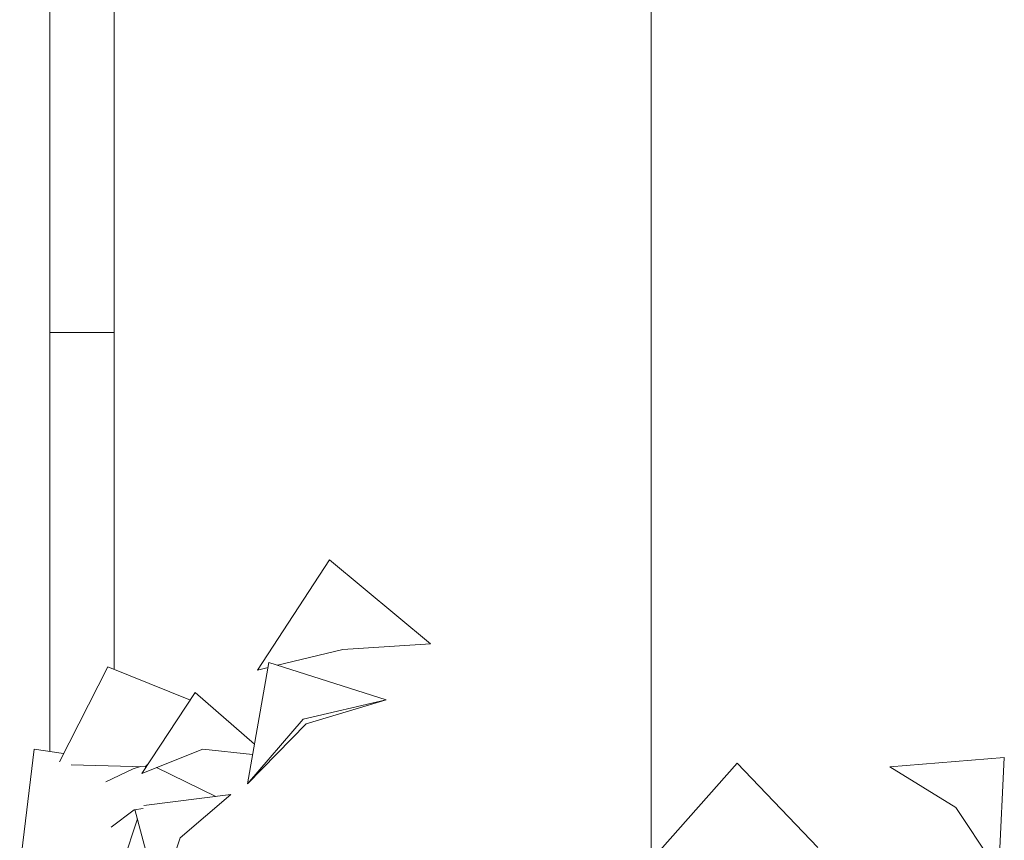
# Model space of a CAD drawing. Header units: millimetres. Extents: x -2624 to 101766, y -16 to 109490.
# Tile 28 of 153: x 98571 to 100864, y 60433 to 62343. Entities that reach past the tile are written whole.
import ezdxf

# ---------------------------------------------------------------- set-up
doc = ezdxf.new("R2010")
doc.units = ezdxf.units.MM
doc.header["$MEASUREMENT"] = 0
for name, color, linetype in [('Nouveau_Terrain _ Modifié.Terrain', 7, 'Continuous'), ('Nouveau_VRD _ Voirie 3d.VRD', 7, 'Continuous'), ('Nouveau_VRD _ Végétation.VRD', 7, 'Continuous'), ('VRD _ Bordure.VRD', 7, 'Continuous')]:
    doc.layers.add(name, color=color, linetype=linetype)

# ---------------------------------------------------------------- blocks, each defined once
blk = doc.blocks.new('Élément de coupe_26')
at = {"layer": 'Nouveau_Terrain _ Modifié.Terrain', "color": 7, "linetype": 'Continuous', "lineweight": 15}
for p, q in [((100041.3, 61915.6), (100041.3, 64807)), ((100041.3, 61408.5), (100041.3, 61915.6)), ((100041.3, 60868.5), (100041.3, 61408.5)), ((100041.3, 60312.7), (100041.3, 60868.5))]:
    blk.add_line(p, q, dxfattribs=at)
blk = doc.blocks.new('Élément de coupe_32')
at = {"layer": 'VRD _ Bordure.VRD', "color": 7, "linetype": 'Continuous', "lineweight": 15}
for p, q in [((98791.3, 62635.1), (98791.3, 61635.1)), ((98668, 61615.1), (98641.3, 61615.1)), ((98671.6, 61615.1), (98668, 61615.1)), ((98678.3, 61615.1), (98671.6, 61615.1)), ((98686.7, 61615.1), (98678.3, 61615.1)), ((98791.3, 61615.1), (98686.7, 61615.1)), ((98791.3, 61635.1), (98791.3, 61615.1)), ((98791.3, 61615.1), (98791.3, 60830.9))]:
    blk.add_line(p, q, dxfattribs=at)
blk = doc.blocks.new('Élément de coupe_54')
at = {"layer": 'Nouveau_VRD _ Voirie 3d.VRD', "color": 251, "linetype": 'Continuous', "lineweight": 15, "true_color": 0x6a6a6a}
blk.add_line((98641.3, 60639.4), (98641.3, 63950.2), dxfattribs=at)
blk = doc.blocks.new('Élément de coupe_1476')
at = {"layer": 'Nouveau_VRD _ Végétation.VRD', "color": 7, "linetype": 'Continuous', "lineweight": 15}
for p, q in [((99124.9, 60829.1), (99292.3, 61085.6)), ((99292.3, 61085.6), (99527.9, 60889.9)), ((99527.9, 60889.9), (99323.8, 60876.7)), ((99171.8, 60840.3), (99323.8, 60876.7)), ((98663.9, 60615.9), (98776.3, 60837)), ((98776.3, 60837), (98968.6, 60759.3)), ((99101.7, 60564.7), (99151.5, 60846.8)), ((99151.5, 60846.8), (99424.5, 60760.2)), ((99124.9, 60829.1), (99149.4, 60835)), ((98855.4, 60588.7), (98980.1, 60776.6)), ((98980.1, 60776.6), (99117.9, 60656.3)), ((99424.5, 60760.2), (99231.4, 60714.8)), ((99237.9, 60704.1), (99424.5, 60760.2)), ((99101.7, 60564.7), (99231.4, 60714.8)), ((99237.9, 60704.1), (99101.7, 60564.7)), ((98604.6, 60644.9), (98571.3, 60363.6)), ((98604.6, 60644.9), (98673.4, 60634.6)), ((98855.4, 60588.7), (98997.7, 60645.4)), ((99113.6, 60632.3), (98997.7, 60645.4)), ((98691.4, 60608.3), (98863.4, 60604.3)), ((98869.4, 60609.8), (98863.4, 60604.3)), ((98869.1, 60609.3), (98868.7, 60609.2)), ((100061.2, 60409.5), (100241.4, 60612.5)), ((100241.4, 60612.5), (100429, 60416.4)), ((100597.3, 60603.9), (100863.5, 60625.7)), ((100863.5, 60625.7), (100850.5, 60359)), ((98772.1, 60568.9), (98835.5, 60599.6)), ((98852.8, 60604.6), (98835.5, 60599.6)), ((98889.6, 60602.3), (99028.1, 60535.1)), ((100597.3, 60603.9), (100750.4, 60508.9)), ((98860.1, 60514.3), (99063.2, 60539.5)), ((99063.2, 60539.5), (98945, 60438.9)), ((98784.3, 60463.7), (98837.8, 60504)), ((98858.4, 60507.2), (98837.8, 60504)), ((98895.3, 60291.8), (98839.7, 60504.3)), ((100850.5, 60359), (100750.4, 60508.9)), ((98845.3, 60482.9), (98810.1, 60376)), ((98895.3, 60291.8), (98945, 60438.9))]:
    blk.add_line(p, q, dxfattribs=at)

msp = doc.modelspace()

# ---------------------------------------------------------------- block references
at = {"layer": 'Nouveau_Terrain _ Modifié.Terrain', "lineweight": 0}
msp.add_blockref('Élément de coupe_26', (0, 0), dxfattribs=at)
at = {"layer": 'Nouveau_VRD _ Voirie 3d.VRD', "lineweight": 0}
msp.add_blockref('Élément de coupe_54', (0, 0), dxfattribs=at)
at = {"layer": 'Nouveau_VRD _ Végétation.VRD', "lineweight": 0}
msp.add_blockref('Élément de coupe_1476', (0, 0), dxfattribs=at)
at = {"layer": 'VRD _ Bordure.VRD', "lineweight": 0}
msp.add_blockref('Élément de coupe_32', (0, 0), dxfattribs=at)

doc.saveas('drawing.dxf')
